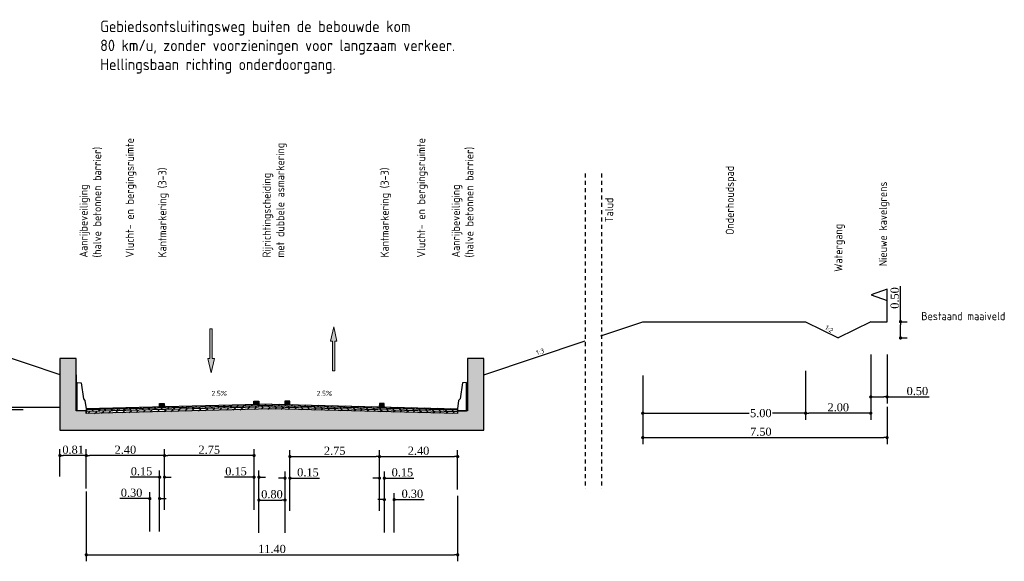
# Model space of a CAD drawing. Extents: x -21 to 90, y -15 to 62.
# Tile 15 of 15: x 60 to 90, y 45 to 61. Entities that reach past the tile are written whole.
import ezdxf
from ezdxf.enums import TextEntityAlignment as Align

# ---------------------------------------------------------------- set-up
doc = ezdxf.new("R2010")
doc.units = 0
doc.header["$LTSCALE"] = 0.1
doc.linetypes.add('B0401', pattern=[18.75, 12.5, -6.25])
for name, color, linetype in [('CKBL9211P1301', 254, 'Continuous'), ('CKNL4200P3501', 3, 'Continuous'), ('l-ar-deta-pr', 10, 'Continuous'), ('l-mt-deta-pr', 7, 'Continuous'), ('l-tk-deta-con-pr', 1, 'Continuous'), ('TD-L----_BLOCK', 7, 'Continuous'), ('TDNL----_kniplijn', 252, 'B0401'), ('TDNL----_kunstwerk', 3, 'Continuous'), ('TDNL6300_profiel', 2, 'Continuous'), ('X-IT6300_maatvoering', 7, 'Continuous'), ('X-NA6300_profiel', 7, 'Continuous'), ('XDNA----_spoortunnel', 253, 'Continuous')]:
    doc.layers.add(name, color=color, linetype=linetype)
doc.layers.add('dp-nw-markering', color=7, linetype='Continuous', lineweight=0)
doc.styles.add('ENV-P', font='ISOCP.SHX')
doc.styles.add('INFRA_DIM', font='times.ttf')
doc.dimstyles.new('INFRA-100-M', dxfattribs={"dimtxt": 0.25, "dimasz": 0.1, "dimexe": 0.2, "dimexo": 0.1, "dimgap": 0.05, "dimtad": 1, "dimzin": 0, "dimdsep": 46, "dimtxsty": 'INFRA_DIM', "dimblk1": 'DOT', "dimblk2": 'DOT', "dimsah": 1, "dimcen": 0, "dimclrd": 256, "dimclre": 256, "dimclrt": 7, "dimaunit": 2, "dimadec": 0, "dimazin": 0, "dimtfac": 1, "dimtdec": 3, "dimtofl": 0, "dimtmove": 0, "dimatfit": 3, "dimldrblk": 'DOT', "dimfxl": 1, "dimtolj": 1, "dimtzin": 0, "dimarcsym": 0})
pattern_1 = [(43.5679, (62.21569, 49.48912), (-0.0984714, 0.1035212), [])]
pattern_2 = [(133.5679, (62.21569, 49.48912), (-0.1035212, -0.0984714), [])]

# ---------------------------------------------------------------- blocks, each defined once
blk = doc.blocks.new('_DOT')
at = {"color": 0, "linetype": 'ByBlock'}
blk.add_line((-0.5, 0), (-1, 0), dxfattribs=at)
at = {"color": 0, "linetype": 'ByBlock', "const_width": 0.5}
blk.add_lwpolyline([(-0.25, 0, 1), (0.25, 0, 1)], format="xyb", close=True, dxfattribs=at)
blk = doc.blocks.new('*D22')
at = {"layer": 'DEFPOINTS', "color": 0, "transparency": 16777216}
for p in [(67.735, 46.519), (66.935, 45.413), (67.735, 45.413)]:
    blk.add_point(p, dxfattribs=at)
at = {"layer": 'l-mt-deta-pr', "lineweight": -2, "transparency": 16777216}
for p, q in [((66.935, 45.513), (66.935, 46.719)), ((67.735, 45.513), (67.735, 46.719)), ((67.035, 46.519), (67.635, 46.519))]:
    blk.add_line(p, q, dxfattribs=at)
at = {"layer": 'l-mt-deta-pr', "lineweight": -2, "transparency": 16777216, "xscale": 0.1, "yscale": 0.1, "zscale": 0.1, "rotation": 180}
blk.add_blockref('_DOT', (66.935, 46.519), dxfattribs=at)
at = {"layer": 'l-mt-deta-pr', "lineweight": -2, "transparency": 16777216, "xscale": 0.1, "yscale": 0.1, "zscale": 0.1}
blk.add_blockref('_DOT', (67.735, 46.519), dxfattribs=at)
at = {"layer": 'l-mt-deta-pr', "color": 7, "transparency": 16777216, "insert": (67.335, 46.697), "char_height": 0.25, "attachment_point": 5, "style": 'INFRA_DIM'}
blk.add_mtext('\\A1;0.80', dxfattribs=at)
blk = doc.blocks.new('*D23')
at = {"layer": 'DEFPOINTS', "color": 0, "transparency": 16777216}
for p in [(67.885, 47.191), (67.735, 46.084), (67.885, 46.084)]:
    blk.add_point(p, dxfattribs=at)
at = {"layer": 'l-mt-deta-pr', "lineweight": -2, "transparency": 16777216}
for p, q in [((67.635, 47.191), (67.535, 47.191)), ((67.735, 46.184), (67.735, 47.391)), ((67.885, 46.184), (67.885, 47.391)), ((67.985, 47.191), (68.794, 47.191))]:
    blk.add_line(p, q, dxfattribs=at)
at = {"layer": 'l-mt-deta-pr', "lineweight": -2, "transparency": 16777216, "xscale": 0.1, "yscale": 0.1, "zscale": 0.1}
blk.add_blockref('_DOT', (67.735, 47.191), dxfattribs=at)
at = {"layer": 'l-mt-deta-pr', "lineweight": -2, "transparency": 16777216, "xscale": 0.1, "yscale": 0.1, "zscale": 0.1, "rotation": 180}
blk.add_blockref('_DOT', (67.885, 47.191), dxfattribs=at)
at = {"layer": 'l-mt-deta-pr', "color": 7, "transparency": 16777216, "insert": (68.439, 47.368), "char_height": 0.25, "attachment_point": 5, "style": 'INFRA_DIM'}
blk.add_mtext('\\A1;0.15', dxfattribs=at)
blk = doc.blocks.new('*D24')
at = {"layer": 'DEFPOINTS', "color": 0, "transparency": 16777216}
for p in [(70.635, 47.853), (67.885, 46.747), (70.635, 46.747)]:
    blk.add_point(p, dxfattribs=at)
at = {"layer": 'l-mt-deta-pr', "lineweight": -2, "transparency": 16777216}
for p, q in [((67.885, 46.847), (67.885, 48.053)), ((67.985, 47.853), (70.535, 47.853)), ((70.635, 46.847), (70.635, 48.053))]:
    blk.add_line(p, q, dxfattribs=at)
at = {"layer": 'l-mt-deta-pr', "lineweight": -2, "transparency": 16777216, "xscale": 0.1, "yscale": 0.1, "zscale": 0.1, "rotation": 180}
blk.add_blockref('_DOT', (67.885, 47.853), dxfattribs=at)
at = {"layer": 'l-mt-deta-pr', "lineweight": -2, "transparency": 16777216, "xscale": 0.1, "yscale": 0.1, "zscale": 0.1}
blk.add_blockref('_DOT', (70.635, 47.853), dxfattribs=at)
at = {"layer": 'l-mt-deta-pr', "color": 7, "transparency": 16777216, "insert": (69.26, 48.031), "char_height": 0.25, "attachment_point": 5, "style": 'INFRA_DIM'}
blk.add_mtext('\\A1;2.75', dxfattribs=at)
blk = doc.blocks.new('*D25')
at = {"layer": 'DEFPOINTS', "color": 0, "transparency": 16777216}
for p in [(70.785, 47.191), (70.635, 46.084), (70.785, 46.084)]:
    blk.add_point(p, dxfattribs=at)
at = {"layer": 'l-mt-deta-pr', "lineweight": -2, "transparency": 16777216}
for p, q in [((70.535, 47.191), (70.435, 47.191)), ((70.635, 46.184), (70.635, 47.391)), ((70.785, 46.184), (70.785, 47.391)), ((70.885, 47.191), (71.694, 47.191))]:
    blk.add_line(p, q, dxfattribs=at)
at = {"layer": 'l-mt-deta-pr', "lineweight": -2, "transparency": 16777216, "xscale": 0.1, "yscale": 0.1, "zscale": 0.1}
blk.add_blockref('_DOT', (70.635, 47.191), dxfattribs=at)
at = {"layer": 'l-mt-deta-pr', "lineweight": -2, "transparency": 16777216, "xscale": 0.1, "yscale": 0.1, "zscale": 0.1, "rotation": 180}
blk.add_blockref('_DOT', (70.785, 47.191), dxfattribs=at)
at = {"layer": 'l-mt-deta-pr', "color": 7, "transparency": 16777216, "insert": (71.339, 47.368), "char_height": 0.25, "attachment_point": 5, "style": 'INFRA_DIM'}
blk.add_mtext('\\A1;0.15', dxfattribs=at)
blk = doc.blocks.new('*D26')
at = {"layer": 'DEFPOINTS', "color": 0, "transparency": 16777216}
for p in [(71.085, 46.533), (70.785, 45.427), (71.085, 45.427)]:
    blk.add_point(p, dxfattribs=at)
at = {"layer": 'l-mt-deta-pr', "lineweight": -2, "transparency": 16777216}
for p, q in [((70.785, 45.527), (70.785, 46.733)), ((71.085, 45.527), (71.085, 46.733)), ((70.685, 46.533), (70.585, 46.533)), ((71.185, 46.533), (72.005, 46.533))]:
    blk.add_line(p, q, dxfattribs=at)
at = {"layer": 'l-mt-deta-pr', "lineweight": -2, "transparency": 16777216, "xscale": 0.1, "yscale": 0.1, "zscale": 0.1}
blk.add_blockref('_DOT', (70.785, 46.533), dxfattribs=at)
at = {"layer": 'l-mt-deta-pr', "lineweight": -2, "transparency": 16777216, "xscale": 0.1, "yscale": 0.1, "zscale": 0.1, "rotation": 180}
blk.add_blockref('_DOT', (71.085, 46.533), dxfattribs=at)
at = {"layer": 'l-mt-deta-pr', "color": 7, "transparency": 16777216, "insert": (71.645, 46.711), "char_height": 0.25, "attachment_point": 5, "style": 'INFRA_DIM'}
blk.add_mtext('\\A1;0.30', dxfattribs=at)
blk = doc.blocks.new('*D27')
at = {"layer": 'DEFPOINTS', "color": 0, "transparency": 16777216}
for p in [(73.035, 47.853), (70.635, 46.747), (73.035, 46.747)]:
    blk.add_point(p, dxfattribs=at)
at = {"layer": 'l-mt-deta-pr', "lineweight": -2, "transparency": 16777216}
for p, q in [((70.635, 46.847), (70.635, 48.053)), ((70.735, 47.853), (72.935, 47.853)), ((73.035, 46.847), (73.035, 48.053))]:
    blk.add_line(p, q, dxfattribs=at)
at = {"layer": 'l-mt-deta-pr', "lineweight": -2, "transparency": 16777216, "xscale": 0.1, "yscale": 0.1, "zscale": 0.1, "rotation": 180}
blk.add_blockref('_DOT', (70.635, 47.853), dxfattribs=at)
at = {"layer": 'l-mt-deta-pr', "lineweight": -2, "transparency": 16777216, "xscale": 0.1, "yscale": 0.1, "zscale": 0.1}
blk.add_blockref('_DOT', (73.035, 47.853), dxfattribs=at)
at = {"layer": 'l-mt-deta-pr', "color": 7, "transparency": 16777216, "insert": (71.835, 48.031), "char_height": 0.25, "attachment_point": 5, "style": 'INFRA_DIM'}
blk.add_mtext('\\A1;2.40', dxfattribs=at)
blk = doc.blocks.new('*U20')
blk.add_hatch(color=256).paths.add_polyline_path([(-0.0675, 0.6075), (-0.0225, 0.6075), (-0.0225, 0), (0.0225, 0), (0.0225, 0.6075), (0.0675, 0.6075), (0, 0.9)])
blk.add_lwpolyline([(-0.0675, 0.6075), (-0.0225, 0.6075), (-0.0225, 0), (0.0225, 0), (0.0225, 0.6075), (0.0675, 0.6075), (0, 0.9)], close=True)
blk = doc.blocks.new('Verkpijl')
blk.add_lwpolyline([(-0.417, 0, 0, 0, 0), (0.417, 0, 0.075, 0, 0), (0.583, 0, 0, 0, 0)], format="xyseb")
blk = doc.blocks.new('*D125')
at = {"layer": 'DEFPOINTS', "color": 0, "transparency": 16777216}
for p in [(66.785, 47.222), (66.785, 46.116), (66.935, 46.116)]:
    blk.add_point(p, dxfattribs=at)
at = {"layer": 'l-mt-deta-pr', "lineweight": -2, "transparency": 16777216}
for p, q in [((66.685, 47.222), (65.877, 47.222)), ((66.785, 46.216), (66.785, 47.422)), ((66.935, 46.216), (66.935, 47.422)), ((67.035, 47.222), (67.135, 47.222))]:
    blk.add_line(p, q, dxfattribs=at)
at = {"layer": 'l-mt-deta-pr', "lineweight": -2, "transparency": 16777216, "xscale": 0.1, "yscale": 0.1, "zscale": 0.1}
for p, rotation in [((66.785, 47.222), 359.9999999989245), ((66.935, 47.222), 179.9999999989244)]:
    blk.add_blockref('_DOT', p, dxfattribs=dict(at, rotation=rotation))
at = {"layer": 'l-mt-deta-pr', "color": 7, "transparency": 16777216, "insert": (66.231, 47.4), "char_height": 0.25, "attachment_point": 5, "rotation": 360, "style": 'INFRA_DIM'}
blk.add_mtext('\\A1;0.15', dxfattribs=at)
blk = doc.blocks.new('*D126')
at = {"layer": 'DEFPOINTS', "color": 0, "transparency": 16777216}
for p in [(64.035, 47.885), (64.035, 46.779), (66.785, 46.779)]:
    blk.add_point(p, dxfattribs=at)
at = {"layer": 'l-mt-deta-pr', "lineweight": -2, "transparency": 16777216}
for p, q in [((64.035, 46.879), (64.035, 48.085)), ((66.785, 46.879), (66.785, 48.085)), ((66.685, 47.885), (64.135, 47.885))]:
    blk.add_line(p, q, dxfattribs=at)
at = {"layer": 'l-mt-deta-pr', "lineweight": -2, "transparency": 16777216, "xscale": 0.1, "yscale": 0.1, "zscale": 0.1}
for p, rotation in [((64.035, 47.885), 179.9999999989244), ((66.785, 47.885), 359.9999999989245)]:
    blk.add_blockref('_DOT', p, dxfattribs=dict(at, rotation=rotation))
at = {"layer": 'l-mt-deta-pr', "color": 7, "transparency": 16777216, "insert": (65.41, 48.062), "char_height": 0.25, "attachment_point": 5, "rotation": 360, "style": 'INFRA_DIM'}
blk.add_mtext('\\A1;2.75', dxfattribs=at)
blk = doc.blocks.new('*D127')
at = {"layer": 'DEFPOINTS', "color": 0, "transparency": 16777216}
for p in [(63.885, 47.222), (63.885, 46.116), (64.035, 46.116)]:
    blk.add_point(p, dxfattribs=at)
at = {"layer": 'l-mt-deta-pr', "lineweight": -2, "transparency": 16777216}
for p, q in [((63.785, 47.222), (62.977, 47.222)), ((63.885, 46.216), (63.885, 47.422)), ((64.035, 46.216), (64.035, 47.422)), ((64.135, 47.222), (64.235, 47.222))]:
    blk.add_line(p, q, dxfattribs=at)
at = {"layer": 'l-mt-deta-pr', "lineweight": -2, "transparency": 16777216, "xscale": 0.1, "yscale": 0.1, "zscale": 0.1}
for p, rotation in [((63.885, 47.222), 359.9999999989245), ((64.035, 47.222), 179.9999999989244)]:
    blk.add_blockref('_DOT', p, dxfattribs=dict(at, rotation=rotation))
at = {"layer": 'l-mt-deta-pr', "color": 7, "transparency": 16777216, "insert": (63.331, 47.4), "char_height": 0.25, "attachment_point": 5, "rotation": 360, "style": 'INFRA_DIM'}
blk.add_mtext('\\A1;0.15', dxfattribs=at)
blk = doc.blocks.new('*D128')
at = {"layer": 'DEFPOINTS', "color": 0, "transparency": 16777216}
for p in [(63.585, 46.565), (63.585, 45.459), (63.885, 45.459)]:
    blk.add_point(p, dxfattribs=at)
at = {"layer": 'l-mt-deta-pr', "lineweight": -2, "transparency": 16777216}
for p, q in [((63.485, 46.565), (62.666, 46.565)), ((63.585, 45.559), (63.585, 46.765)), ((63.885, 45.559), (63.885, 46.765)), ((63.985, 46.565), (64.085, 46.565))]:
    blk.add_line(p, q, dxfattribs=at)
at = {"layer": 'l-mt-deta-pr', "lineweight": -2, "transparency": 16777216, "xscale": 0.1, "yscale": 0.1, "zscale": 0.1}
for p, rotation in [((63.585, 46.565), 359.9999999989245), ((63.885, 46.565), 179.9999999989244)]:
    blk.add_blockref('_DOT', p, dxfattribs=dict(at, rotation=rotation))
at = {"layer": 'l-mt-deta-pr', "color": 7, "transparency": 16777216, "insert": (63.025, 46.742), "char_height": 0.25, "attachment_point": 5, "rotation": 360, "style": 'INFRA_DIM'}
blk.add_mtext('\\A1;0.30', dxfattribs=at)
blk = doc.blocks.new('*D129')
at = {"layer": 'DEFPOINTS', "color": 0, "transparency": 16777216}
for p in [(61.635, 47.885), (61.635, 46.779), (64.035, 46.779)]:
    blk.add_point(p, dxfattribs=at)
at = {"layer": 'l-mt-deta-pr', "lineweight": -2, "transparency": 16777216}
for p, q in [((61.635, 46.879), (61.635, 48.085)), ((64.035, 46.879), (64.035, 48.085)), ((63.935, 47.885), (61.735, 47.885))]:
    blk.add_line(p, q, dxfattribs=at)
at = {"layer": 'l-mt-deta-pr', "lineweight": -2, "transparency": 16777216, "xscale": 0.1, "yscale": 0.1, "zscale": 0.1}
for p, rotation in [((61.635, 47.885), 179.9999999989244), ((64.035, 47.885), 359.9999999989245)]:
    blk.add_blockref('_DOT', p, dxfattribs=dict(at, rotation=rotation))
at = {"layer": 'l-mt-deta-pr', "color": 7, "transparency": 16777216, "insert": (62.835, 48.062), "char_height": 0.25, "attachment_point": 5, "rotation": 360, "style": 'INFRA_DIM'}
blk.add_mtext('\\A1;2.40', dxfattribs=at)
blk = doc.blocks.new('*D130')
at = {"layer": 'DEFPOINTS', "color": 0, "transparency": 16777216}
for p in [(61.635, 46.879), (73.035, 46.747), (73.035, 44.84)]:
    blk.add_point(p, dxfattribs=at)
at = {"layer": 'l-mt-deta-pr', "lineweight": -2, "transparency": 16777216}
for p, q in [((61.635, 46.779), (61.635, 44.64)), ((73.035, 46.647), (73.035, 44.64)), ((61.735, 44.84), (72.935, 44.84))]:
    blk.add_line(p, q, dxfattribs=at)
at = {"layer": 'l-mt-deta-pr', "lineweight": -2, "transparency": 16777216, "xscale": 0.1, "yscale": 0.1, "zscale": 0.1, "rotation": 180}
blk.add_blockref('_DOT', (61.635, 44.84), dxfattribs=at)
at = {"layer": 'l-mt-deta-pr', "lineweight": -2, "transparency": 16777216, "xscale": 0.1, "yscale": 0.1, "zscale": 0.1}
blk.add_blockref('_DOT', (73.035, 44.84), dxfattribs=at)
at = {"layer": 'l-mt-deta-pr', "color": 7, "transparency": 16777216, "insert": (67.335, 45.018), "char_height": 0.25, "attachment_point": 5, "style": 'INFRA_DIM'}
blk.add_mtext('\\A1;11.40', dxfattribs=at)
blk = doc.blocks.new('*D189')
at = {"layer": 'DEFPOINTS', "color": 0, "transparency": 16777216}
for p in [(60.825, 47.885), (60.825, 47.142), (61.635, 46.779)]:
    blk.add_point(p, dxfattribs=at)
at = {"layer": 'l-mt-deta-pr', "lineweight": -2, "transparency": 16777216}
for p, q in [((60.825, 47.242), (60.825, 48.085)), ((61.635, 46.879), (61.635, 48.085)), ((61.535, 47.885), (60.925, 47.885))]:
    blk.add_line(p, q, dxfattribs=at)
at = {"layer": 'l-mt-deta-pr', "lineweight": -2, "transparency": 16777216, "xscale": 0.1, "yscale": 0.1, "zscale": 0.1}
for p, rotation in [((60.825, 47.885), 179.9999999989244), ((61.635, 47.885), 359.9999999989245)]:
    blk.add_blockref('_DOT', p, dxfattribs=dict(at, rotation=rotation))
at = {"layer": 'l-mt-deta-pr', "color": 7, "transparency": 16777216, "insert": (61.23, 48.062), "char_height": 0.25, "attachment_point": 5, "rotation": 360, "style": 'INFRA_DIM'}
blk.add_mtext('\\A1;0.81', dxfattribs=at)
blk = doc.blocks.new('*D208')
at = {"layer": 'DEFPOINTS', "color": 0, "transparency": 16777216}
for p in [(83.718, 50.585), (78.718, 50.439), (83.718, 49.185)]:
    blk.add_point(p, dxfattribs=at)
at = {"layer": 'l-mt-deta-pr', "lineweight": -2, "transparency": 16777216}
for p, q in [((83.718, 50.485), (83.718, 48.985)), ((78.718, 50.339), (78.718, 48.985)), ((78.818, 49.185), (81.986, 49.185)), ((83.618, 49.185), (82.701, 49.185))]:
    blk.add_line(p, q, dxfattribs=at)
at = {"layer": 'l-mt-deta-pr', "lineweight": -2, "transparency": 16777216, "xscale": 0.1, "yscale": 0.1, "zscale": 0.1, "rotation": 180}
blk.add_blockref('_DOT', (78.718, 49.185), dxfattribs=at)
at = {"layer": 'l-mt-deta-pr', "lineweight": -2, "transparency": 16777216, "xscale": 0.1, "yscale": 0.1, "zscale": 0.1}
blk.add_blockref('_DOT', (83.718, 49.185), dxfattribs=at)
at = {"layer": 'l-mt-deta-pr', "color": 7, "transparency": 16777216, "insert": (82.343, 49.185), "char_height": 0.25, "attachment_point": 5, "style": 'INFRA_DIM'}
blk.add_mtext('\\A1;5.00', dxfattribs=at)
blk = doc.blocks.new('*D209')
at = {"layer": 'DEFPOINTS', "color": 0, "transparency": 16777216}
for p in [(78.718, 50.439), (86.218, 49.485), (86.218, 48.435)]:
    blk.add_point(p, dxfattribs=at)
at = {"layer": 'l-mt-deta-pr', "lineweight": -2, "transparency": 16777216}
for p, q in [((78.718, 50.339), (78.718, 48.235)), ((86.218, 49.385), (86.218, 48.235)), ((78.818, 48.435), (86.118, 48.435))]:
    blk.add_line(p, q, dxfattribs=at)
at = {"layer": 'l-mt-deta-pr', "lineweight": -2, "transparency": 16777216, "xscale": 0.1, "yscale": 0.1, "zscale": 0.1, "rotation": 180}
blk.add_blockref('_DOT', (78.718, 48.435), dxfattribs=at)
at = {"layer": 'l-mt-deta-pr', "lineweight": -2, "transparency": 16777216, "xscale": 0.1, "yscale": 0.1, "zscale": 0.1}
blk.add_blockref('_DOT', (86.218, 48.435), dxfattribs=at)
at = {"layer": 'l-mt-deta-pr', "color": 7, "transparency": 16777216, "insert": (82.343, 48.613), "char_height": 0.25, "attachment_point": 5, "style": 'INFRA_DIM'}
blk.add_mtext('\\A1;7.50', dxfattribs=at)
blk = doc.blocks.new('*D210')
at = {"layer": 'DEFPOINTS', "color": 0, "transparency": 16777216}
for p in [(83.718, 50.439), (85.718, 50.235), (83.718, 49.185)]:
    blk.add_point(p, dxfattribs=at)
at = {"layer": 'l-mt-deta-pr', "lineweight": -2, "transparency": 16777216}
for p, q in [((83.718, 50.339), (83.718, 48.985)), ((85.718, 50.135), (85.718, 48.985)), ((85.618, 49.185), (83.818, 49.185))]:
    blk.add_line(p, q, dxfattribs=at)
at = {"layer": 'l-mt-deta-pr', "lineweight": -2, "transparency": 16777216, "xscale": 0.1, "yscale": 0.1, "zscale": 0.1}
for p, rotation in [((83.718, 49.185), 179.9999999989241), ((85.718, 49.185), 359.9999999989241)]:
    blk.add_blockref('_DOT', p, dxfattribs=dict(at, rotation=rotation))
at = {"layer": 'l-mt-deta-pr', "color": 7, "transparency": 16777216, "insert": (84.72, 49.363), "char_height": 0.25, "attachment_point": 5, "rotation": 360, "style": 'INFRA_DIM'}
blk.add_mtext('\\A1;2.00', dxfattribs=at)
blk = doc.blocks.new('*D211')
at = {"layer": 'DEFPOINTS', "color": 0, "transparency": 16777216}
for p in [(85.718, 51.085), (86.218, 51.085), (85.718, 49.685)]:
    blk.add_point(p, dxfattribs=at)
at = {"layer": 'l-mt-deta-pr', "lineweight": -2, "transparency": 16777216}
for p, q in [((85.718, 50.985), (85.718, 49.485)), ((86.218, 50.985), (86.218, 49.485)), ((85.818, 49.685), (86.118, 49.685)), ((86.218, 49.685), (87.509, 49.685))]:
    blk.add_line(p, q, dxfattribs=at)
at = {"layer": 'l-mt-deta-pr', "lineweight": -2, "transparency": 16777216, "xscale": 0.1, "yscale": 0.1, "zscale": 0.1}
for p, rotation in [((85.718, 49.685), 179.9999999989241), ((86.218, 49.685), 359.9999999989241)]:
    blk.add_blockref('_DOT', p, dxfattribs=dict(at, rotation=rotation))
at = {"layer": 'l-mt-deta-pr', "color": 7, "transparency": 16777216, "insert": (87.149, 49.863), "char_height": 0.25, "attachment_point": 5, "rotation": 360, "style": 'INFRA_DIM'}
blk.add_mtext('\\A1;0.50', dxfattribs=at)
blk = doc.blocks.new('10400001')
blk.add_line((0, 0), (0, 0.00999))
blk.add_lwpolyline([(0, 0.00999), (0.005, 0.00824), (0, 0.00649)])
blk = doc.blocks.new('*D212')
at = {"layer": 'DEFPOINTS', "color": 0, "transparency": 16777216}
for p in [(86.51, 51.993), (86.632, 51.993), (86.522, 51.493)]:
    blk.add_point(p, dxfattribs=at)
at = {"layer": 'l-mt-deta-pr', "lineweight": -2, "transparency": 16777216}
for p, q in [((86.632, 51.993), (86.632, 53.079)), ((86.61, 51.993), (86.832, 51.993)), ((86.632, 51.593), (86.632, 51.893)), ((86.622, 51.493), (86.832, 51.493))]:
    blk.add_line(p, q, dxfattribs=at)
at = {"layer": 'l-mt-deta-pr', "lineweight": -2, "transparency": 16777216, "xscale": 0.1, "yscale": 0.1, "zscale": 0.1}
for p, rotation in [((86.632, 51.993), 90), ((86.632, 51.493), 270)]:
    blk.add_blockref('_DOT', p, dxfattribs=dict(at, rotation=rotation))
at = {"layer": 'l-mt-deta-pr', "color": 7, "transparency": 16777216, "insert": (86.454, 52.72), "char_height": 0.25, "attachment_point": 5, "rotation": 90, "style": 'INFRA_DIM'}
blk.add_mtext('\\A1;0.50', dxfattribs=at)

msp = doc.modelspace()

# ---------------------------------------------------------------- hatches: boundary and pattern name
at = {"layer": 'l-ar-deta-pr'}
h = msp.add_hatch(dxfattribs=at)
h.set_pattern_fill('ANSI31', color=8, scale=0.045, angle=-1.4321, style=0)
h.set_pattern_definition(pattern_1)
h.paths.add_polyline_path([(67.33, 49.465), (67.331, 49.425), (61.633, 49.283), (61.632, 49.323)])
h = msp.add_hatch(dxfattribs=at)
h.set_pattern_fill('ANSI31', color=8, scale=0.045, angle=88.5679, style=0)
h.set_pattern_definition(pattern_2)
h.paths.add_polyline_path([(67.331, 49.425), (67.332, 49.375), (61.634, 49.233), (61.633, 49.283)])
h = msp.add_hatch(dxfattribs=at)
h.set_pattern_fill('ANSI31', color=8, scale=0.045, angle=-1.4321, style=0)
h.set_pattern_definition(pattern_1)
h.paths.add_polyline_path([(67.332, 49.375), (67.334, 49.315), (61.636, 49.173), (61.634, 49.233)])
h = msp.add_hatch(dxfattribs=at)
h.set_pattern_fill('ANSI31', color=8, scale=0.045, angle=-1.4321, style=0)
h.set_pattern_definition(pattern_1)
h.paths.add_polyline_path([(67.328, 49.375), (67.326, 49.315), (73.025, 49.173), (73.026, 49.233)])
h = msp.add_hatch(dxfattribs=at)
h.set_pattern_fill('ANSI31', color=8, scale=0.045, angle=88.5679, style=0)
h.set_pattern_definition(pattern_2)
h.paths.add_polyline_path([(67.329, 49.425), (67.328, 49.375), (73.026, 49.233), (73.027, 49.283)])
h = msp.add_hatch(dxfattribs=at)
h.set_pattern_fill('ANSI31', color=8, scale=0.045, angle=-1.4321, style=0)
h.set_pattern_definition(pattern_1)
h.paths.add_polyline_path([(67.33, 49.465), (67.329, 49.425), (73.027, 49.283), (73.028, 49.323)])
at = {"layer": 'X-NA6300_profiel'}
for points in [[(63.879, 49.479), (64.029, 49.483), (64.031, 49.383), (63.881, 49.379)], [(70.782, 49.479), (70.632, 49.483), (70.629, 49.383), (70.779, 49.379)]]:
    msp.add_hatch(color=256, dxfattribs=at).paths.add_polyline_path(points)
h = msp.add_hatch(color=256, dxfattribs=at)
h.paths.add_polyline_path([(66.778, 49.551), (66.928, 49.555), (66.93, 49.455), (66.78, 49.451)])
edge = h.paths.add_edge_path()
edge.add_line((66.778, 49.551), (66.928, 49.555))
h = msp.add_hatch(color=256, dxfattribs=at)
h.paths.add_polyline_path([(67.883, 49.551), (67.733, 49.555), (67.73, 49.455), (67.88, 49.451)])
edge = h.paths.add_edge_path()
edge.add_line((67.883, 49.551), (67.733, 49.555))
at = {"layer": 'XDNA----_spoortunnel'}
msp.add_hatch(color=256, dxfattribs=at).paths.add_polyline_path([(67.33, 48.665), (73.835, 48.665), (73.835, 50.865), (73.335, 50.865), (73.335, 49.253), (73.03, 49.253), (73.026, 49.173), (67.33, 49.315), (61.634, 49.173), (61.63, 49.253), (61.325, 49.253), (61.325, 50.865), (60.825, 50.865), (60.825, 48.665)])

# ---------------------------------------------------------------- linework, layer by layer
at = {"layer": 'CKBL9211P1301'}
for p, q in [((57.932, 49.369), (60.825, 49.368)), ((59.698, 49.293), (58.242, 49.293))]:
    msp.add_line(p, q, dxfattribs=at)
at = {"layer": 'CKNL4200P3501'}
for p, q in [((61.355, 50.123), (61.475, 50.113)), ((61.355, 49.253), (61.355, 50.123)), ((61.475, 50.113), (61.544, 49.623)), ((73.185, 50.113), (73.116, 49.623)), ((73.305, 50.123), (73.185, 50.113)), ((73.305, 49.253), (73.305, 50.123)), ((61.544, 49.623), (61.594, 49.573)), ((73.116, 49.623), (73.066, 49.573)), ((61.594, 49.573), (61.63, 49.323)), ((61.63, 49.323), (61.63, 49.253)), ((73.066, 49.573), (73.03, 49.323)), ((73.03, 49.323), (73.03, 49.253)), ((61.63, 49.253), (61.355, 49.253)), ((73.03, 49.253), (73.305, 49.253))]:
    msp.add_line(p, q, dxfattribs=at)
at = {"layer": 'l-tk-deta-con-pr', "ltscale": 0.1}
for p, q in [((67.33, 49.465), (61.63, 49.323)), ((67.331, 49.425), (61.63, 49.283)), ((67.332, 49.375), (61.632, 49.233)), ((67.328, 49.375), (73.028, 49.233)), ((67.329, 49.425), (73.03, 49.283)), ((67.33, 49.465), (73.03, 49.323))]:
    msp.add_line(p, q, dxfattribs=at)
at = {"layer": 'l-tk-deta-con-pr', "ltscale": 0.1, "flags": 128}
for points in [[(61.63, 49.253), (61.634, 49.173)], [(73.03, 49.253), (73.026, 49.173)]]:
    msp.add_lwpolyline(points, dxfattribs=at)
at = {"layer": 'TD-L----_BLOCK', "flags": 128}
for points in [[(61.628, 49.335), (61.628, 49.335)], [(73.032, 49.335), (73.032, 49.335)]]:
    msp.add_lwpolyline(points, dxfattribs=at)
at = {"layer": 'TDNL----_kniplijn', "ltscale": 0.1}
for points in [[(76.947, 56.542), (76.947, 46.861)], [(77.447, 56.542), (77.447, 46.861)]]:
    msp.add_lwpolyline(points, dxfattribs=at)
at = {"layer": 'TDNL----_kunstwerk'}
msp.add_lwpolyline([(67.33, 48.665), (73.835, 48.665), (73.835, 50.865), (73.335, 50.865), (73.335, 49.253), (73.03, 49.253), (73.026, 49.173), (67.33, 49.315), (61.634, 49.173), (61.63, 49.253), (61.325, 49.253), (61.325, 50.865), (60.825, 50.865), (60.825, 48.665)], close=True, dxfattribs=at)
for points in [[(61.325, 50.365), (61.325, 49.253)], [(73.335, 50.365), (73.335, 49.253)]]:
    msp.add_lwpolyline(points, dxfattribs=at)
at = {"layer": 'TDNL6300_profiel'}
for p, q in [((83.718, 51.993), (84.718, 51.493)), ((85.718, 51.993), (84.718, 51.493)), ((85.718, 51.993), (86.218, 51.993)), ((66.778, 49.551), (66.928, 49.555)), ((66.78, 49.451), (66.778, 49.551)), ((66.928, 49.555), (66.93, 49.455)), ((67.733, 49.555), (67.73, 49.455)), ((67.883, 49.551), (67.733, 49.555)), ((67.88, 49.451), (67.883, 49.551))]:
    msp.add_line(p, q, dxfattribs=at)
for points in [[(77.43, 51.563), (78.718, 51.993), (82.718, 51.993)], [(78.718, 51.993), (83.718, 51.993)], [(60.835, 50.365), (57.723, 51.402)], [(73.835, 50.365), (76.947, 51.402)], [(63.879, 49.479), (64.029, 49.483), (64.031, 49.383)], [(63.881, 49.379), (63.879, 49.479)], [(70.782, 49.479), (70.632, 49.483), (70.629, 49.383)], [(70.779, 49.379), (70.782, 49.479)]]:
    msp.add_lwpolyline(points, dxfattribs=at)
at = {"layer": 'TDNL6300_profiel', "flags": 128}
for points in [[(63.879, 49.479), (64.029, 49.483), (64.031, 49.383), (63.881, 49.379)], [(66.778, 49.551), (66.928, 49.555), (66.93, 49.455), (66.78, 49.451)], [(67.883, 49.551), (67.733, 49.555), (67.73, 49.455), (67.88, 49.451)], [(70.782, 49.479), (70.632, 49.483), (70.629, 49.383), (70.779, 49.379)]]:
    msp.add_lwpolyline(points, close=True, dxfattribs=at)

# ---------------------------------------------------------------- block references
at = {"layer": 'dp-nw-markering', "xscale": -1.5, "yscale": 1.5, "zscale": 1.5, "rotation": 180}
msp.add_blockref('*U20', (65.464, 51.776), dxfattribs=at)
at = {"layer": 'dp-nw-markering', "xscale": 1.5, "yscale": 1.5, "zscale": 1.5}
msp.add_blockref('*U20', (69.229, 50.48), dxfattribs=at)
at = {"layer": 'l-tk-deta-con-pr', "ltscale": 0.1, "xscale": -100, "yscale": 100, "zscale": 100, "rotation": 359.9999999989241}
msp.add_blockref('10400001', (86.226, 51.993), dxfattribs=at)
at = {"layer": 'l-tk-deta-con-pr', "ltscale": 0.1, "rotation": 181.4320961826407}
msp.add_blockref('Verkpijl', (65.661, 49.678), dxfattribs=at)
at = {"layer": 'l-tk-deta-con-pr', "ltscale": 0.1, "xscale": -1, "rotation": 178.5679038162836}
msp.add_blockref('Verkpijl', (68.999, 49.678), dxfattribs=at)

# ---------------------------------------------------------------- texts
at = {"layer": 'TDNL6300_profiel', "style": 'ENV-P'}
msp.add_text('2.5%', height=0.15, rotation=360, dxfattribs=at).set_placement((65.717, 49.721), align=Align.CENTER)
msp.add_text('2.5%', height=0.15, dxfattribs=at).set_placement((68.944, 49.721), align=Align.CENTER)
at = {"layer": 'TDNL6300_profiel', "width": 14.76, "style": 'ENV-P'}
for s, insert, char_height, attachment_point, rotation in [('Vlucht- en bergingsruimte', (62.844, 53.961), 0.25, 1, 90), ('Rijrichtingscheiding\\Pmet dubbele asmarkering', (67.046, 53.961), 0.25, 1, 90), ('Vlucht- en bergingsruimte', (71.789, 53.961), 0.25, 1, 90), ('Aanrijbeveiliging\\P(halve betonnen barrier)', (61.425, 53.961), 0.25, 1, 90), ('Aanrijbeveiliging\\P(halve betonnen barrier)', (72.853, 53.961), 0.25, 1, 90), ('Onderhoudspad', (81.265, 54.656), 0.25, 1, 90), ('Kantmarkering (3-3)', (63.842, 53.961), 0.25, 1, 90), ('Kantmarkering (3-3)', (70.668, 53.961), 0.25, 1, 90), ('Nieuwe kavelgrens', (85.966, 53.693), 0.25, 1, 90), ('Talud', (77.56, 55.047), 0.25, 1, 90), ('Watergang', (84.597, 53.524), 0.25, 1, 90), ('Bestaand maaiveld', (89.849, 52.039), 0.25, 9, 360), ('1:2', (84.588, 51.761), 0.15, 3, 326.4511), ('1:3', (75.666, 51.184), 0.15, 3, 18.5592)]:
    msp.add_mtext(s, dxfattribs=dict(at, insert=insert, char_height=char_height, attachment_point=attachment_point, rotation=rotation))
at = {"layer": 'X-IT6300_maatvoering', "color": 2, "insert": (62.061, 61.229), "char_height": 0.35, "width": 14.76, "attachment_point": 1, "style": 'ENV-P'}
msp.add_mtext('Gebiedsontsluitingsweg buiten de bebouwde kom \\P80 km/u, zonder voorzieningen voor langzaam verkeer.\\PHellingsbaan richting onderdoorgang.', dxfattribs=at)

# ---------------------------------------------------------------- dimensions: what is measured, and where the dimension line sits
at = {"layer": 'l-mt-deta-pr'}
for base, p1, p2, angle, picture, middle in [((86.632, 51.993), (86.522, 51.493), (86.51, 51.993), 90, '*D212', (86.632, 52.72)), ((85.718, 49.685), (86.218, 51.085), (85.718, 51.085), 180, '*D211', (87.149, 49.685)), ((86.218, 48.435), (78.718, 50.439), (86.218, 49.485), 360, '*D209', (82.343, 48.435)), ((83.718, 49.185), (85.718, 50.235), (83.718, 50.439), 180, '*D210', (84.72, 49.185))]:
    dim = msp.add_linear_dim(base=base, p1=p1, p2=p2, angle=angle, dimstyle='INFRA-100-M', dxfattribs=at)
    dim.commit()
    dim.dimension.update_dxf_attribs({"geometry": picture, "text_midpoint": middle, "dimtype": 160})
dim = msp.add_linear_dim(base=(83.718, 49.185), p1=(78.718, 50.439), p2=(83.718, 50.585), angle=360, dimstyle='INFRA-100-M', override={"dimtad": 0}, dxfattribs=at)
dim.commit()
dim.dimension.update_dxf_attribs({"geometry": '*D208', "text_midpoint": (82.343, 49.185), "dimtype": 160})
for base, p1, p2, picture, middle in [((60.825, 47.885), (61.635, 46.779), (60.825, 47.142), '*D189', (61.23, 48.062)), ((61.635, 47.885), (64.035, 46.779), (61.635, 46.779), '*D129', (62.835, 48.062)), ((64.035, 47.885), (66.785, 46.779), (64.035, 46.779), '*D126', (65.41, 48.062)), ((63.885, 47.222), (64.035, 46.116), (63.885, 46.116), '*D127', (63.331, 47.4)), ((66.785, 47.222), (66.935, 46.116), (66.785, 46.116), '*D125', (66.231, 47.4)), ((63.585, 46.565), (63.885, 45.459), (63.585, 45.459), '*D128', (63.025, 46.742))]:
    dim = msp.add_linear_dim(base=base, p1=p1, p2=p2, angle=180, dimstyle='INFRA-100-M', dxfattribs=at)
    dim.commit()
    dim.dimension.update_dxf_attribs({"geometry": picture, "text_midpoint": middle})
for base, p1, p2, picture, middle in [((70.635, 47.853), (67.885, 46.747), (70.635, 46.747), '*D24', (69.26, 48.031)), ((73.035, 47.853), (70.635, 46.747), (73.035, 46.747), '*D27', (71.835, 48.031)), ((67.885, 47.191), (67.735, 46.084), (67.885, 46.084), '*D23', (68.439, 47.368)), ((70.785, 47.191), (70.635, 46.084), (70.785, 46.084), '*D25', (71.339, 47.368)), ((73.035, 44.84), (61.635, 46.879), (73.035, 46.747), '*D130', (67.335, 45.018)), ((67.735, 46.519), (66.935, 45.413), (67.735, 45.413), '*D22', (67.335, 46.697)), ((71.085, 46.533), (70.785, 45.427), (71.085, 45.427), '*D26', (71.645, 46.711))]:
    dim = msp.add_linear_dim(base=base, p1=p1, p2=p2, dimstyle='INFRA-100-M', dxfattribs=at)
    dim.commit()
    dim.dimension.update_dxf_attribs({"geometry": picture, "text_midpoint": middle})

doc.saveas('drawing.dxf')
